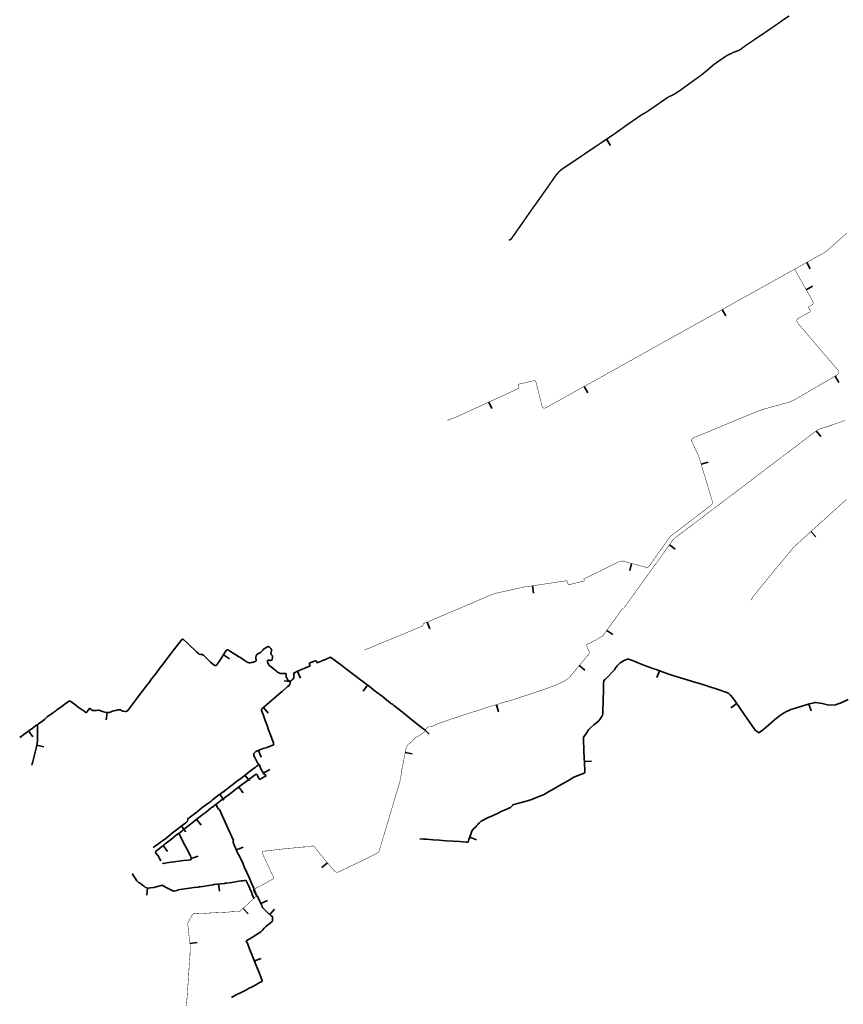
# Model space of a CAD drawing. Header units: metres. Extents: x 193790 to 208135, y 455052 to 467020.
# Tile 3 of 6: x 198092 to 200922, y 458981 to 462364. Entities that reach past the tile are written whole.
import ezdxf

# ---------------------------------------------------------------- set-up
doc = ezdxf.new("R2010")
doc.units = ezdxf.units.M
doc.layers.add('N-WE-GW-WATERGANG_A-WATERGANG-G', color=152, linetype='Continuous', lineweight=35)
doc.layers.add('N-WE-GW-WATERGANG_WATERLIJN-G', color=150, linetype='Continuous', lineweight=35)

msp = doc.modelspace()

# ---------------------------------------------------------------- linework, layer by layer
at = {"layer": 'N-WE-GW-WATERGANG_A-WATERGANG-G', "const_width": 5}
msp.add_lwpolyline([(199772.4, 461606.5), (199775.5, 461608.1), (199778.7, 461609.6), (199780.6, 461611.1), (199793.5, 461629.4), (199807.5, 461649.3), (199818.8, 461665.4), (199837.8, 461692.8), (199856, 461718.5), (199869.5, 461737.2), (199883.8, 461757.5), (199898.1, 461777.9), (199911.5, 461796.8), (199924.6, 461815.9), (199932.5, 461827.2), (199936.4, 461832.1), (199940.3, 461837), (199944.4, 461841.5), (199949.5, 461846.3), (199955.7, 461851.2), (199974.7, 461864.2), (199995.7, 461878), (200015.6, 461891.4), (200036.1, 461905.3), (200056.2, 461918.8), (200077.1, 461932.9), (200117.8, 461960.2), (200137.2, 461973.4), (200157.1, 461987.6), (200173.8, 461999.7), (200177.6, 462002.3), (200181.5, 462004.9), (200200.4, 462018.2), (200219.9, 462031.6), (200227.8, 462036.9), (200231, 462038.9), (200234.3, 462040.9), (200238.6, 462043), (200247.3, 462048.2), (200266.5, 462061.5), (200286.5, 462075.2), (200307, 462089.6), (200318.4, 462097.4), (200325.4, 462101.1), (200333.1, 462104.2), (200341.7, 462108.8), (200361.9, 462122.2), (200374.4, 462131.3), (200404.2, 462152.9), (200434.1, 462174.4), (200451.4, 462188.4), (200468.5, 462203.2), (200474.9, 462208.8), (200478.9, 462211.9), (200495.2, 462223.2), (200506.9, 462231.3), (200510.8, 462234.1), (200514.7, 462236.8), (200523.5, 462242.1), (200543.3, 462251.7), (200560.2, 462257.9), (200569, 462262.7), (200587.8, 462276.8), (200608.1, 462290.4), (200640.8, 462312.3), (200660.2, 462325.6), (200681.9, 462340.4), (200701.7, 462354), (200709.4, 462359.9), (200712.4, 462361.9), (200715.4, 462363.9), (200735.6, 462377.5)], dxfattribs=at)
at = {"layer": 'N-WE-GW-WATERGANG_WATERLIJN-G', "flags": 128}
for points in [[(200121.5, 461932.6), (200107.6, 461953.4)], [(200808.1, 461508.7), (200796, 461530.5)], [(200815.9, 461449.2), (200794.2, 461436.8)], [(200517.9, 461346.6), (200505.5, 461368.3)], [(200906.3, 461118.4), (200893.7, 461140)], [(200044, 461082.7), (200031.9, 461104.6)], [(199714.2, 461028), (199704.1, 461050.8)], [(200844.2, 460931.9), (200829, 460951.8)], [(200457.1, 460844), (200433.2, 460836.7)], [(200826.9, 460587.2), (200810, 460605.6)], [(200344.4, 460544.9), (200324.1, 460559.6)], [(200188, 460471.8), (200194.3, 460495.9)], [(199856.9, 460394.5), (199853.3, 460419.2)], [(199501.6, 460271.5), (199491.8, 460294.5)], [(200129.4, 460252), (200108.7, 460266.1)], [(198133.3, 459802.9), (198134.6, 459807.5), (198135.5, 459811.2), (198140.5, 459829.9), (198145.1, 459847.6), (198149.5, 459865.5), (198152.5, 459877.9), (198153.3, 459887.5), (198153, 459906.7), (198153.1, 459920.7), (198153.5, 459932.4), (198153.5, 459940.4), (198153.3, 459942), (198156.4, 459944.6), (198171.2, 459955.9), (198178.3, 459961.3), (198183.3, 459965.7), (198186.4, 459968.6), (198194.5, 459974.7), (198203.6, 459981), (198209.6, 459985.2), (198212.9, 459987.8), (198215.9, 459990.1), (198219.3, 459992.7), (198238, 460006.1), (198253.1, 460017.5), (198262.1, 460023.3), (198263.7, 460023.7), (198265.4, 460023), (198267.7, 460021.5), (198284.4, 460009.5), (198293.1, 460002.6), (198296.7, 460000.2), (198300.1, 459997.7), (198312.9, 459988.7), (198319.1, 459984), (198321.3, 459984.2), (198323.4, 459986.7), (198326.1, 459991.1), (198331.6, 459997.2), (198333.1, 459997.6), (198342, 459990.5), (198349.1, 459990.9), (198356, 459991.3), (198361.3, 459991.9), (198363.9, 459991.9), (198367.4, 459991.1), (198376.3, 459987.5), (198385, 459984.8), (198394.1, 459983.7), (198400.5, 459984.5), (198408.7, 459987.8), (198413.7, 459989.2), (198421.8, 459990.3), (198429.7, 459992.7), (198433.9, 459993.4), (198437.8, 459992.8), (198441.7, 459991.2), (198445.8, 459989), (198454.4, 459987.7), (198457, 459987.6), (198459.8, 459988.6), (198462.3, 459989.8), (198463.8, 459991.4), (198477.1, 460008.9), (198490.9, 460027.2), (198503.7, 460044.4), (198516.2, 460060.9), (198527, 460074.4), (198536.5, 460086.7), (198546.3, 460100.3), (198558, 460115.6), (198570.2, 460131.5), (198576.2, 460139.4), (198582.6, 460147.8), (198595.3, 460164.6), (198607.2, 460180.4), (198620.5, 460198), (198633.2, 460214.1), (198646.4, 460231.2), (198649.3, 460234.7), (198650.7, 460235.5), (198652.3, 460235.5), (198653.9, 460235.3), (198655.1, 460234.4), (198667.8, 460222.8), (198678.4, 460212.4), (198690.5, 460201.3), (198701.1, 460191.5), (198707.1, 460185.5), (198708.6, 460184.2), (198713.9, 460183.6), (198719.1, 460183.1), (198721.3, 460182.7), (198723.3, 460180.9), (198725.3, 460178.3), (198727.9, 460176), (198731.2, 460173.2), (198734.3, 460170.5), (198747.9, 460157), (198759.9, 460146.2), (198762.7, 460145.4), (198765.3, 460145.4), (198767.7, 460146.2), (198769.5, 460148), (198781.5, 460165.9), (198793.8, 460184.7), (198801.8, 460196.7), (198803.7, 460198.8), (198806.1, 460199.3), (198808.8, 460198.4), (198825.2, 460187.9), (198844, 460176.6), (198845.3, 460175.7), (198848.5, 460173.6), (198852, 460171.3), (198863.2, 460164), (198873.6, 460157), (198880.2, 460154.5), (198882.2, 460154.9), (198883.8, 460155.1), (198887.1, 460155.4), (198890.9, 460156.1), (198895.5, 460157.4), (198897.5, 460157.9), (198899.3, 460158.5), (198901.8, 460159.8), (198903.7, 460160.9), (198904.9, 460162.8), (198903.6, 460170.5), (198903.4, 460174), (198904.1, 460178.5), (198905.1, 460180.7), (198906.1, 460182.3), (198908.2, 460184), (198912.2, 460186.2), (198916.6, 460188.5), (198919.7, 460190.6), (198925.1, 460195.9), (198927.8, 460198.6), (198929, 460200), (198935.2, 460205.5), (198941, 460208.9), (198947.1, 460210.4), (198950.2, 460208.9), (198952.7, 460206.6), (198954.6, 460204.3), (198956.4, 460201.8), (198957.7, 460199), (198957.4, 460196.7), (198955.1, 460186.9), (198955.5, 460184.3), (198956.9, 460182.1), (198958, 460180.7), (198960.5, 460178.6), (198960.3, 460175.1), (198960.1, 460171.7), (198959.8, 460167.7), (198959.1, 460165.3), (198958, 460164.3), (198956.2, 460163.5), (198954.5, 460163.1), (198952.7, 460163), (198950.3, 460163.4), (198946.5, 460163.3), (198943.9, 460162.3), (198943.3, 460160.6), (198943.5, 460157.5), (198944.2, 460154.4), (198945.3, 460151.7), (198946.7, 460149.5), (198947.4, 460147.8), (198948.4, 460146.8), (198957.1, 460139.4), (198966.9, 460131.3), (198975.4, 460124.7), (198977.8, 460122.9), (198980.2, 460121.4), (198984.1, 460119.6), (198987.9, 460118.5), (198989.8, 460118.3), (199006.4, 460117.8), (199007.5, 460116.5), (199007, 460111.9), (199006.7, 460110.1), (199007.3, 460107.4), (199008.1, 460104.7), (199009.3, 460101.8), (199010.4, 460099.7), (199011.7, 460097.7), (199014.7, 460094.3), (199016.8, 460093), (199019.1, 460091.5), (199020.5, 460090.6), (199020.7, 460088.6), (199020.7, 460087), (199019.7, 460081.4), (199017.7, 460077.3), (199015.7, 460075.5), (199014.1, 460074.1), (199012.6, 460072.8), (199009.2, 460069.8), (198995, 460057.6), (198993.2, 460056.3), (198992, 460055.2), (198990.4, 460053.6), (198973.7, 460039), (198957.2, 460024.9), (198940.3, 460010.5), (198923.6, 459996.2), (198922.2, 459994.1), (198922.6, 459991.4), (198924.7, 459985.3), (198928, 459976.6), (198934.9, 459956.6), (198941.9, 459939.1), (198946.9, 459924.1), (198953.3, 459907.4), (198957.8, 459894.5), (198963, 459881.7), (198963.5, 459880.3), (198964.5, 459876.8), (198964.9, 459874.6), (198963.6, 459872.8), (198950.5, 459867.2), (198943.7, 459864.5), (198941.6, 459863.7), (198939.6, 459863.1), (198932.3, 459861.5), (198918.8, 459856.4), (198903, 459850), (198896.3, 459843.5), (198896.2, 459835), (198899.7, 459828.9), (198910.5, 459809.3), (198914.9, 459804.9), (198920.9, 459790.5), (198928.2, 459777.6), (198930, 459774.6), (198937.9, 459767), (198936.5, 459764.6), (198934.6, 459763.7), (198931.8, 459762.6), (198928.5, 459760.6), (198926.3, 459759.4), (198923.9, 459758), (198920.6, 459755.8), (198918.9, 459754.9), (198917.6, 459754.3), (198916.1, 459754.7), (198913.9, 459758.3), (198910.4, 459764.5), (198909.2, 459767.6), (198907.9, 459770.1), (198906, 459771.9), (198902.4, 459771.2), (198887.9, 459761.1), (198865.8, 459743.8), (198848.6, 459730.5), (198830.3, 459716.9), (198820.5, 459708.8), (198807.8, 459699.8), (198799.7, 459693.7), (198782.9, 459681.1), (198770.1, 459671.5), (198766.2, 459667.6), (198764.8, 459666.6), (198762.8, 459665.3), (198760.6, 459663.9), (198758.5, 459662.4), (198754.4, 459659), (198751.4, 459657), (198741.9, 459649.4), (198733.5, 459642.6), (198729, 459638.8), (198722.3, 459634.1), (198716.2, 459629.7), (198698.3, 459615.8), (198689, 459608.5), (198674.7, 459597.2), (198658.4, 459584.8), (198643.2, 459572), (198639.8, 459569), (198640.4, 459567.1), (198641.7, 459562.4), (198644.1, 459558.1), (198654.1, 459539), (198666.3, 459515.4), (198678.5, 459491.1), (198681.1, 459482.4), (198681.5, 459479.1), (198679.6, 459478), (198671.1, 459476.8), (198654.9, 459475), (198630.9, 459471.9), (198604.9, 459468.5), (198591.1, 459466.5), (198586.2, 459465.5), (198584.4, 459465.7), (198583.6, 459466.9)], [(198813.3, 460168.9), (198792.4, 460182.5)], [(199020.5, 460090.6), (199023.1, 460092.4), (199026.9, 460095.5), (199029.1, 460097.7), (199030.6, 460098.5), (199032.2, 460099.8), (199033.1, 460100.9), (199033.7, 460103), (199034.2, 460105), (199034.7, 460107.6), (199034.4, 460109.7), (199034.1, 460111.1), (199034.1, 460112.6), (199033.9, 460114.2), (199034, 460116.5), (199034.7, 460120.4), (199038, 460121.9), (199041.8, 460123.4), (199062.9, 460132.7), (199066.7, 460134.1), (199068.2, 460134.8), (199069.5, 460135.5), (199081.9, 460141), (199084.8, 460142.1), (199089.8, 460144.3), (199089.3, 460145.7), (199088.5, 460147.6), (199086.6, 460151.9), (199087.5, 460153.2), (199090.2, 460154.4), (199092.3, 460155.3), (199101.1, 460158.9), (199103.1, 460159.8), (199104.7, 460160.5), (199110.2, 460161.9), (199112.3, 460157.3), (199113.5, 460155.1), (199116.5, 460156), (199119.5, 460156.9), (199131.3, 460161.7), (199133.4, 460163.1), (199136.6, 460164.5), (199139.9, 460164.7), (199149.5, 460169), (199159.5, 460174), (199177.3, 460161.2), (199181.2, 460158.3), (199198.4, 460145.4), (199215.5, 460132.1), (199234.4, 460117.8), (199248, 460107.4), (199258, 460100), (199275.3, 460086.7), (199293.3, 460072.8), (199308, 460061.5), (199322.4, 460050.4), (199328.8, 460045.8), (199337, 460039.7), (199352.4, 460027.6), (199366.5, 460016.6), (199369.7, 460014.2), (199371.1, 460013.2), (199373.5, 460011.3), (199375.9, 460009.4), (199377, 460008.3), (199395.9, 459994.2), (199413.1, 459980.4), (199432.7, 459965), (199451, 459950.2), (199467.3, 459937.2), (199477.3, 459929.3), (199483.6, 459924.5), (199484.6, 459923.5)], [(199466.8, 459550.1), (199479.5, 459549.2), (199489.6, 459548.5), (199512.2, 459546.9), (199534.4, 459545.2), (199557.5, 459543.6), (199580.7, 459542), (199603.4, 459540.6), (199626, 459539), (199632.5, 459538.8), (199635.6, 459548), (199640, 459559), (199645.5, 459575.7), (199647.5, 459580.1), (199649.8, 459582.8), (199658.6, 459591.7), (199661.9, 459595), (199665, 459598.2), (199666.2, 459599.1), (199667.6, 459600.9), (199671.6, 459604.8), (199675.2, 459608.4), (199677.8, 459610.7), (199680.1, 459612.1), (199699.3, 459621.5), (199718.7, 459630.5), (199728.1, 459635.1), (199731.1, 459636.2), (199748.6, 459644.5), (199765.4, 459652.3), (199774.3, 459656.5), (199775.7, 459656.5), (199777.8, 459657.5), (199781.7, 459661.5), (199785.7, 459665.6), (199786.4, 459667), (199801.8, 459671.7), (199824.1, 459677.6), (199840.4, 459681.8), (199844, 459682.7), (199848.4, 459684.1), (199868.1, 459691.8), (199888.1, 459699.6), (199891.6, 459701.2), (199894.6, 459702.9), (199897.7, 459704.6), (199900.9, 459706.4), (199907, 459710.1), (199927.2, 459721.6), (199946.6, 459732.9), (199966.8, 459744.6), (199983, 459753.9), (199996.4, 459761.5), (199998.9, 459763), (200001.7, 459764.1), (200022.1, 459771.7), (200028.7, 459774), (200032.8, 459776.2), (200033.3, 459780.5), (200033.2, 459786.2), (200032.3, 459808.2), (200031.4, 459829.7), (200030.6, 459851.1), (200030.3, 459861.3), (200029.2, 459883.3), (200029.1, 459888.2), (200029, 459891), (200028.9, 459893.7), (200028.9, 459897), (200029.6, 459898.8), (200036.7, 459909.3), (200043.9, 459920.8), (200047.7, 459925.9), (200051.4, 459929.8), (200065.1, 459941.8), (200074.5, 459949.9), (200081.2, 459955.9), (200084.9, 459959.9), (200087.2, 459963.2), (200092.5, 459970.4), (200094.8, 459974.7), (200095, 459979), (200095.8, 460001.5), (200096.1, 460012.3), (200096.7, 460033.8), (200097.3, 460054.3), (200097.4, 460059.6), (200097.6, 460062.6), (200097.7, 460065.5), (200097.6, 460067.4), (200097.6, 460071.5), (200098.2, 460085.8), (200098.2, 460087.4), (200098.3, 460088.7), (200098.7, 460090.8), (200099.4, 460092.8), (200101, 460095.7), (200103.2, 460097.4), (200136.2, 460132.3), (200138, 460135.5), (200140.1, 460138.5), (200142, 460141.1), (200144.3, 460144.2), (200155, 460154.5), (200169.1, 460162.2), (200176.8, 460165.9), (200179.7, 460167.1), (200183.4, 460167.1), (200197.3, 460162.1), (200208.7, 460157.8), (200213.7, 460155.9), (200218.8, 460153.9), (200242.6, 460144.8), (200267, 460135.7), (200282.2, 460130.1), (200297.3, 460124.6), (200318.4, 460117), (200336.5, 460111.1), (200362.9, 460102.9), (200388.4, 460095.2), (200415.2, 460086.7), (200435.1, 460080.9), (200452.9, 460075.1), (200458, 460073.5), (200463.6, 460071.8), (200488.2, 460064.1), (200522, 460053.1), (200528.3, 460049.7), (200533.5, 460044.9), (200541, 460035.8), (200550, 460022.9), (200552.4, 460019.3), (200554.8, 460015.9), (200567.7, 459997.2), (200582.6, 459975.8), (200598.6, 459952.9), (200614.3, 459930.4), (200619.1, 459923.6), (200625.2, 459918.6), (200631.4, 459913.7), (200648.1, 459927.1), (200666, 459941.8), (200684.1, 459957.1), (200702.3, 459972), (200708.8, 459976.9), (200715.8, 459981.4), (200720.4, 459983.9), (200724.3, 459985.9), (200726.7, 459987.3), (200729.5, 459988.6), (200730.2, 459989), (200734.2, 459990.8), (200741.8, 459994), (200756.9, 459999), (200782.8, 460006.8), (200805.7, 460013.8), (200816.2, 460016.6), (200820.5, 460017.3), (200824.3, 460017.9), (200825.8, 460017.8), (200849.6, 460015.3), (200872.5, 460009.1), (200894.8, 460010.1), (200916.8, 460018), (200938.7, 460028.4)], [(200033.7, 460129.5), (200014.7, 460145.7)], [(199056.4, 460102.5), (199046.4, 460125.4)], [(200281.3, 460103.8), (200289.9, 460127.3)], [(199001.1, 460092.9), (199020.5, 460090.6)], [(199271.9, 460057.7), (199287.2, 460077.5)], [(199736.8, 459986.7), (199730.6, 460010.9)], [(200535.1, 460000.4), (200555.6, 460014.7)], [(200810.8, 459989.2), (200803.5, 460013.1)], [(198389.3, 459959.1), (198392.4, 459983.9)], [(198945.7, 459982.2), (198929.4, 460001.1)], [(198092, 459898.3), (198106.2, 459908.5), (198122.9, 459920.9), (198139.6, 459933), (198149, 459939.9), (198152.1, 459941.3), (198153.3, 459942)], [(198137.3, 459900.4), (198122.4, 459920.5)], [(199498.7, 459910.1), (199484.6, 459923.5)], [(198175.2, 459865.5), (198151, 459871.4)], [(198921.7, 459830.6), (198912.4, 459853.8)], [(199440.9, 459841.6), (199416.3, 459846.4)], [(198550.1, 459520.4), (198563, 459529.4), (198565.2, 459530.9), (198578.8, 459541.1), (198593.9, 459551.6), (198609.8, 459564.3), (198621.5, 459573.6), (198654.9, 459598.7), (198662.5, 459605.2), (198667.6, 459609.1), (198668.3, 459610.8), (198669.7, 459617.5), (198670.1, 459619.1), (198678.8, 459625.5), (198701.2, 459643.1), (198718.3, 459656.4), (198730.7, 459666.1), (198738, 459670.8), (198740.2, 459672.4), (198741.3, 459673.3), (198742.5, 459674.1), (198743.9, 459674.9), (198749.4, 459679.2), (198754.5, 459683.5), (198774.9, 459699.7), (198794.8, 459713.2), (198805, 459721.7), (198811.9, 459726.6), (198813.2, 459727.6), (198815.4, 459730.3), (198816.6, 459731), (198819.2, 459732.8), (198830, 459741.5), (198836.8, 459746.6), (198844.8, 459752.3), (198850.8, 459756.5), (198874.2, 459775.7), (198885.3, 459783.6), (198894.9, 459792), (198900.8, 459795.3), (198904.6, 459798), (198908.3, 459800.8), (198910.9, 459802.8), (198914.9, 459804.9)], [(200057, 459816.4), (200032, 459815.4)], [(198881.7, 459749.5), (198865.8, 459768.8)], [(198951.3, 459787.8), (198929.8, 459775)], [(198793.6, 459682.2), (198779.6, 459702.9)], [(198860.1, 459707.9), (198845.1, 459728)], [(198819.7, 459004.5), (198833.7, 459012.4), (198842.4, 459017.1), (198850.8, 459021.1), (198863.9, 459027.5), (198870.7, 459031.5), (198874.6, 459033.4), (198878.2, 459035.3), (198890.3, 459041.9), (198905.8, 459049.9), (198909.4, 459051.9), (198913, 459054), (198924.2, 459059.8), (198925.5, 459061.4), (198924.8, 459063.2), (198921.9, 459070.9), (198921, 459074.3), (198914.2, 459090.7), (198908, 459106.8), (198899.8, 459126.4), (198893, 459143.7), (198889.3, 459152.9), (198883.1, 459168.3), (198874.3, 459191.2), (198871.6, 459196.4), (198869.9, 459198.8), (198872.2, 459200.5), (198891.7, 459212.6), (198907.6, 459222.9), (198920.1, 459230.8), (198926, 459236.3), (198932.2, 459243.5), (198937.9, 459249), (198952.8, 459260.7), (198960.1, 459267.3), (198960.3, 459275), (198960.5, 459282.8), (198956.5, 459285.5), (198944.2, 459295.9), (198937.4, 459302.7), (198930.4, 459309.8), (198926.1, 459314), (198924.9, 459316.7), (198923.5, 459320.4), (198917.4, 459334.5), (198910.7, 459349.5), (198908.5, 459352.7), (198906.6, 459353.9), (198904.4, 459356.4), (198900, 459365.4), (198896.2, 459373.7), (198896.5, 459376.1), (198896.7, 459378.1), (198896.9, 459380.2), (198888.9, 459397.9), (198879.1, 459419.4), (198872.6, 459433.9), (198863.4, 459454), (198858.3, 459465.8), (198848.1, 459488.1), (198843.4, 459496.6), (198840.5, 459502.3), (198837.7, 459508), (198837.1, 459510), (198834.6, 459516.1), (198828.6, 459529.8), (198824.9, 459538.2), (198824.5, 459540.6), (198825.3, 459542.4), (198826.2, 459543.9), (198802.4, 459597.2), (198778.7, 459650.3), (198776.5, 459652.1), (198773.5, 459652.7), (198771.2, 459657.2), (198769.4, 459660.9), (198766.8, 459666.3), (198766.2, 459667.6)], [(198715.3, 459597.3), (198699.9, 459617)], [(198576.5, 459474.7), (198572.7, 459482), (198568, 459491.8), (198560.8, 459499.6), (198558.7, 459503.5), (198559.8, 459507.8), (198572.4, 459517.2), (198578.7, 459522.2), (198596.8, 459535.9), (198614.7, 459549.5), (198617.7, 459552.5), (198619.1, 459554.4), (198620.8, 459555.8), (198624, 459558.1), (198631.2, 459563.3), (198632.9, 459564.9), (198634.6, 459565.9), (198638.6, 459568.3), (198639.8, 459569)], [(198663.1, 459573.6), (198648.1, 459593.5)], [(199661.9, 459546.4), (199638.6, 459555.6)], [(198599.8, 459506.8), (198584.6, 459526.7)], [(198859.5, 459521.4), (198836.4, 459511.8)], [(198705, 459490), (198681, 459482.9)], [(199130.1, 459451.5), (199149.3, 459467.5)], [(198480.8, 459430.6), (198480.1, 459429.1), (198480.8, 459427), (198485.2, 459419.3), (198488.3, 459414.2), (198492, 459408.9), (198494.1, 459406.1), (198496.6, 459403.2), (198500.7, 459399.8), (198505.4, 459397.1), (198513.9, 459391), (198520.2, 459386.5), (198521.6, 459385.3), (198524.2, 459383.1), (198528.7, 459381.6), (198535.7, 459380.7), (198541.9, 459381.3), (198552.6, 459383.2), (198561.1, 459385), (198577.6, 459389.9), (198579.8, 459390.4), (198599.7, 459380.3), (198620.4, 459369.6), (198622.2, 459369.6), (198626.9, 459370.8), (198632, 459372.7), (198637.5, 459374.6), (198643.4, 459375.8), (198667, 459378.9), (198691.1, 459382.2), (198705.6, 459384.4), (198708.2, 459384.7), (198710.7, 459385), (198721, 459386.1), (198741.9, 459389.6), (198756.6, 459392.1), (198759.5, 459392.6), (198780.6, 459395.2), (198795.8, 459397), (198799.3, 459397.4), (198802.7, 459397.9), (198820.3, 459400.1), (198845, 459403.9), (198853.1, 459405.1), (198858.5, 459406), (198863.9, 459406.8), (198867.9, 459406.9), (198869.8, 459406.5), (198870.9, 459405.1), (198872.7, 459401.3), (198879.1, 459386.8), (198882.6, 459379), (198884.1, 459375.6), (198885.7, 459372.2), (198888, 459366.3), (198892.3, 459355.7), (198896, 459346.7), (198896.6, 459345.4)], [(198778.3, 459369.7), (198775.2, 459394.5)], [(198528.3, 459356.4), (198531.5, 459381.2)], [(198943.2, 459337.7), (198920.3, 459327.8)], [(198876.4, 459292.6), (198859.6, 459311.1)], [(198967.8, 459308.7), (198951.7, 459289.5)], [(198701.6, 459193.4), (198676.9, 459189.9)], [(198921.6, 459139.3), (198898.3, 459130.2)]]:
    msp.add_lwpolyline(points, dxfattribs=at)
at = {"layer": 'N-WE-GW-WATERGANG_WATERLIJN-G', "const_width": 1.5, "flags": 128}
for points in [[(199561, 460987.6), (199577.7, 460994), (199594.2, 461000.3), (199599.3, 461002.6), (199608.3, 461006.8), (199629.9, 461016.7), (199649, 461025.4), (199669.6, 461034.8), (199673.4, 461036.5), (199677, 461038.1), (199681.7, 461040.6), (199687.8, 461043.3), (199698.1, 461048.1), (199721.8, 461058.7), (199745.8, 461069.7), (199763.8, 461078), (199786.2, 461088.3), (199805.9, 461097.3), (199807.2, 461097.9), (199805.9, 461108.2), (199805.3, 461111.6), (199807.4, 461112.2), (199809.6, 461112.7), (199810.9, 461113.3), (199834.2, 461118.5), (199857.9, 461123.9), (199861.3, 461124.2), (199863.5, 461122.1), (199865, 461120.7), (199865.8, 461119), (199867.5, 461112.6), (199873.3, 461090.2), (199879.1, 461066.8), (199884.4, 461045.8), (199886.4, 461037.1), (199887.7, 461033.6), (199892, 461029.8), (199897.2, 461030.1), (199900.6, 461031.7), (199903.5, 461033.1), (199928.9, 461047.3), (199949.3, 461058.6), (199970.6, 461070.5), (199993.1, 461083), (199996.6, 461085), (200000.2, 461087), (200019.5, 461097.8), (200038.6, 461108.3), (200057.5, 461118.8), (200077.2, 461129.7), (200097.4, 461140.9), (200116.2, 461151.8), (200128.9, 461158.5), (200132.5, 461160.5), (200135.7, 461162.3), (200137.2, 461163.1), (200159.7, 461175.6), (200179, 461186.4), (200197.2, 461196.5), (200198.9, 461197.5), (200202, 461199.3), (200205.2, 461201.1), (200206.9, 461202.1), (200218.2, 461208.3), (200229.7, 461214.6), (200231.2, 461215.5), (200234.5, 461217.4), (200237.8, 461219.2), (200239.5, 461220.3), (200257.1, 461230), (200271.8, 461238.3), (200286.4, 461246.5), (200306.1, 461257.4), (200319.5, 461265), (200339.6, 461276.2), (200358.2, 461286.5), (200376.3, 461296.5), (200379.2, 461298), (200400.1, 461309.6), (200421, 461321.2), (200440.6, 461332.4), (200478.1, 461353.1), (200504.5, 461367.7), (200522.9, 461378.2), (200531.2, 461382.6), (200539.3, 461387.1), (200541, 461388.3), (200547.7, 461392), (200554.3, 461395.7), (200556.2, 461396.7), (200579.4, 461409.8), (200602.9, 461422.6), (200621.9, 461433.1), (200623.4, 461433.9), (200626.7, 461435.8), (200630, 461437.7), (200654.4, 461451.3), (200676.7, 461463.8), (200713.7, 461484.4), (200741.3, 461499.9), (200748.9, 461504.2), (200754.8, 461507.4), (200756.1, 461508), (200775, 461518.9), (200796.9, 461531), (200825.1, 461546.7), (200833.2, 461551.2), (200837.6, 461553.6), (200842, 461556), (200846, 461557.9), (200859.1, 461565.7), (200880.1, 461583.2), (200898, 461599.4), (200916.6, 461615.8), (200934.9, 461632)], [(199276.1, 460198.9), (199280.6, 460200.5), (199285, 460202.2), (199289.5, 460203.9), (199292.6, 460204.8), (199314.7, 460214.4), (199335.8, 460223), (199347.6, 460228.1), (199357.9, 460232.3), (199380.9, 460241.9), (199401.5, 460250.1), (199424.6, 460259.6), (199446.6, 460268.9), (199468.9, 460278), (199472.7, 460279.5), (199475.5, 460280.9), (199477.4, 460283.2), (199478.2, 460287.4), (199479.4, 460289.1), (199481, 460290.2), (199488.3, 460293.1), (199510.5, 460302.4), (199532.2, 460311.7), (199553.3, 460320.7), (199573.3, 460329.2), (199594.4, 460338.1), (199615.6, 460347.1), (199637.4, 460356.5), (199657.9, 460365.3), (199670.4, 460370.6), (199690.8, 460379.4), (199704.4, 460385.1), (199707.4, 460386.3), (199710.8, 460387.7), (199714.1, 460389.1), (199716.6, 460389.9), (199719.8, 460391), (199723.8, 460392.5), (199726.8, 460393.4), (199731.2, 460394.5), (199748.8, 460398.3), (199763.6, 460401.7), (199788, 460407.1), (199796.7, 460408.9), (199798.8, 460409.3), (199823.6, 460414.9), (199897.5, 460425.8), (199971.6, 460436.8), (199973.3, 460433.6), (199975.7, 460426.7), (199976.9, 460424.1), (199978.7, 460423.1), (200029.5, 460435.5), (200031.8, 460436.2), (200030.4, 460443), (200050.7, 460452.8), (200069.8, 460462.3), (200092, 460473.2), (200110, 460482.1), (200129.4, 460491.5), (200148.7, 460500.8), (200154, 460503.1), (200158.7, 460504.3), (200164, 460504.4), (200188.8, 460497.4), (200211.7, 460491.4), (200233, 460485.6), (200247.2, 460482.3), (200248.8, 460482.4), (200250.3, 460483), (200253.4, 460486), (200256.5, 460488.9), (200257.9, 460491.1), (200259.9, 460494.2), (200272.7, 460512.4), (200285.5, 460530.5), (200298.4, 460548.3), (200310.7, 460566), (200322.7, 460583.1), (200325.9, 460587.5), (200327.1, 460588.9), (200331.3, 460592.1), (200335.5, 460595.4), (200337.8, 460597), (200340.8, 460599.3), (200346.8, 460604), (200358.2, 460612.6), (200375.2, 460625.9), (200394.1, 460640.4), (200411.4, 460653.4), (200427.8, 460665.9), (200444.2, 460678.5), (200461.1, 460691.2), (200469.5, 460698.1), (200472.1, 460701.7), (200472.7, 460706.5), (200472.3, 460708.1), (200466.2, 460727.8), (200458.9, 460751.9), (200451.8, 460776.2), (200437.8, 460821.8), (200430.2, 460846.6), (200427.2, 460856.7), (200426.6, 460858.3), (200425.4, 460862.4), (200424.1, 460866.4), (200423.2, 460868.4), (200409.4, 460897.5), (200402.8, 460911.7), (200400.5, 460918.5), (200401.3, 460922.9), (200405, 460926.6), (200406.4, 460927.6), (200410.3, 460929.4), (200414.3, 460931.1), (200415.8, 460931.4), (200441.7, 460941.9), (200459.9, 460949.3), (200478.9, 460957.5), (200504.8, 460968.2), (200527.1, 460977.5), (200550.7, 460987.4), (200574.8, 460997.3), (200586.3, 461001.8), (200587.7, 461002.5), (200591.7, 461004.2), (200595.7, 461005.9), (200597.4, 461006.5), (200609.4, 461011.5), (200620.8, 461016.5), (200624.7, 461018), (200628.7, 461019.5), (200630.6, 461020.3), (200653.5, 461027.8), (200679.2, 461034.9), (200705.1, 461042), (200723.9, 461047.1), (200735.3, 461050), (200737.1, 461051), (200742.9, 461053.4), (200748.7, 461055.7), (200750.4, 461056.4), (200773.7, 461069.9), (200800, 461085.2), (200821.5, 461097.7), (200843.1, 461110.5), (200844.5, 461111.4), (200849.8, 461114.5), (200855.2, 461117.7), (200856.7, 461118.2), (200879.2, 461131.6), (200899, 461143.1), (200903, 461146), (200905.6, 461150.2), (200905.2, 461157.6), (200892, 461173.4), (200877, 461191), (200860.6, 461210.1), (200844.1, 461229.5), (200827.8, 461248.7), (200798.1, 461283.4), (200775, 461310.5), (200766.7, 461320.5), (200763.9, 461324.4), (200762.3, 461327.7), (200761.9, 461330.5), (200762.6, 461333.7), (200764.3, 461335.8), (200766.9, 461338.4), (200770.5, 461340.4), (200774.2, 461342.4), (200776.6, 461343.7), (200778.9, 461345), (200796, 461354.4), (200808.7, 461361.4), (200809.1, 461363), (200805.5, 461369.8), (200801.7, 461376.9), (200803.6, 461378.3), (200814.4, 461384.7), (200817.8, 461389.3), (200817.8, 461393.9), (200816.1, 461398.4), (200807, 461414.5), (200796.3, 461433.2), (200785.5, 461452.2), (200775.3, 461470.2), (200765.3, 461488.1), (200759.4, 461498.4), (200758, 461501.5), (200756.5, 461504.1), (200754.8, 461507.4)], [(198664.4, 458975.6), (198665.6, 458986.9), (198667.4, 459007.7), (198668, 459017.7), (198669.8, 459043.1), (198671.5, 459068.4), (198672.7, 459088.5), (198672.7, 459090.5), (198672.8, 459092.2), (198673.2, 459094.6), (198674.2, 459110.6), (198675.7, 459133.8), (198676.3, 459141.9), (198677.2, 459151.6), (198677.2, 459157.2), (198677.9, 459174.3), (198677.4, 459186.5), (198676.6, 459191.8), (198675.9, 459197.1), (198675, 459204), (198672.8, 459227), (198670.3, 459248.7), (198669.4, 459256.1), (198669.7, 459259.6), (198670.4, 459262.3), (198680.9, 459281.9), (198684.8, 459288.7), (198687.1, 459291.1), (198690.6, 459293), (198695.8, 459292.5), (198721.4, 459293.5), (198742.4, 459294.9), (198762.4, 459295.9), (198779.7, 459296.7), (198786.4, 459297.1), (198795.1, 459297.4), (198801, 459297.7), (198807.2, 459298), (198809.1, 459298.3), (198812, 459298.6), (198815.6, 459298.9), (198821.9, 459299.6), (198824.8, 459299.7), (198826.3, 459299.7), (198828.8, 459299.8), (198844.2, 459300.6), (198847, 459300.9), (198848.7, 459301.7), (198852.2, 459304.5), (198865.8, 459316.8), (198879.1, 459329.4), (198886.5, 459335.9), (198893.1, 459342.3), (198895.4, 459344.7), (198896.6, 459345.4), (198899, 459348.2), (198900.7, 459349.4), (198902.5, 459350.6), (198904.4, 459351.9), (198905.5, 459352.9), (198906.6, 459353.9), (198907.8, 459355.9), (198907.4, 459360), (198900.2, 459373.5), (198900.4, 459375.3), (198900.8, 459377.3), (198901.5, 459379.2), (198902.8, 459380), (198920.7, 459388.8), (198939.9, 459399.6), (198955.4, 459408.2), (198960.9, 459411.2), (198963.9, 459414), (198965, 459415), (198964.9, 459416.7), (198960.2, 459425), (198951.1, 459445.6), (198943.2, 459462.5), (198942.2, 459464.7), (198941.6, 459466.1), (198932.5, 459485.3), (198924.7, 459502.7), (198924.9, 459505.7), (198927.7, 459507.2), (198931, 459507.7), (198932.9, 459507.6), (198936.7, 459508), (198940.6, 459508.5), (198958.1, 459510.5), (198977.5, 459513.1), (198998.3, 459515.2), (199013.9, 459517), (199030.7, 459518.3), (199037.9, 459519.2), (199044.8, 459520), (199061.3, 459521.5), (199063.1, 459521.7), (199064.8, 459521.9), (199071.2, 459521.9), (199090.2, 459524.2), (199097.2, 459525.4), (199100.7, 459525.6), (199104.5, 459523), (199117.1, 459506.5), (199130.1, 459490.4), (199142.8, 459475.3), (199153.4, 459462.6), (199168.3, 459444.5), (199172.1, 459440.6), (199174.5, 459438.2), (199179.4, 459435.2), (199181.4, 459434.9), (199185.5, 459435.2), (199202, 459443.3), (199218.2, 459450.7), (199231.3, 459457.1), (199251.8, 459466.8), (199271, 459476.2), (199280.9, 459481), (199301.2, 459491.5), (199316.5, 459498.9), (199321.2, 459501.3), (199324.8, 459503.5), (199326.9, 459507.1), (199327.9, 459510.7), (199331.8, 459523.8), (199337.6, 459543.1), (199342.8, 459561), (199348.2, 459579), (199352.3, 459592.3), (199354.5, 459600), (199360.8, 459621.2), (199365.9, 459638.5), (199371.8, 459658.1), (199376.9, 459675.8), (199379.1, 459683.9), (199380.2, 459687.3), (199386.3, 459706.6), (199390.5, 459720.4), (199391.6, 459723.4), (199392.1, 459725.6), (199392.6, 459727.1), (199393.5, 459729.8), (199395, 459734.6), (199396.1, 459738.4), (199396.6, 459739.7), (199396.9, 459741.1), (199398.1, 459746.2), (199399.4, 459752.3), (199400.7, 459758.6), (199400.8, 459760.1), (199401.1, 459761.8), (199401.3, 459763.3), (199401.7, 459765.2), (199404.9, 459784.1), (199405.3, 459787.3), (199405.3, 459789.5), (199405.5, 459791.8), (199406.3, 459795.6), (199407.2, 459799.8), (199411.5, 459821.2), (199416, 459844.5), (199418.3, 459856.1), (199421, 459864.5), (199425.2, 459872.7), (199429.5, 459876.7), (199434, 459879.8), (199437.3, 459882.6), (199440.8, 459885.6), (199444.8, 459890.4), (199451.1, 459896.4), (199469.9, 459908.2), (199481.7, 459916.6), (199483, 459917.8), (199484.2, 459919.3), (199484.9, 459921.2), (199484.6, 459923.5), (199486.7, 459925.9), (199488, 459927.4), (199489.7, 459929.6), (199491.1, 459931.1), (199493.7, 459933.4), (199495.5, 459934.3), (199497.5, 459935), (199501.3, 459935), (199504.8, 459934.6), (199507.5, 459935.3), (199510.7, 459936.7), (199512.4, 459937.6), (199516.4, 459939.7), (199520.3, 459941.7), (199522.9, 459943.1), (199542.6, 459950.1), (199562.6, 459957.2), (199574.9, 459961.9), (199593, 459967.3), (199612.5, 459974), (199629.2, 459979.2), (199645.9, 459984.8), (199664.2, 459989.9), (199676.8, 459994.3), (199707.8, 460005), (199733.6, 460011.7), (199751.6, 460018.3), (199768.7, 460022.3), (199790.5, 460029.2), (199799.2, 460032), (199821.3, 460039.6), (199832.2, 460042.7), (199856.9, 460051.3), (199880.3, 460058.8), (199903.9, 460067.1), (199924.8, 460074.8), (199933.8, 460078.2), (199937.9, 460080), (199940.9, 460081.1), (199944, 460082.6), (199947.1, 460084.1), (199950.1, 460085.9), (199955.4, 460087.9), (199964.1, 460092.5), (199970.4, 460097), (199975.2, 460099.9), (199983.7, 460107.7), (199989.9, 460115.4), (199993.1, 460119.1), (200008.2, 460138), (200026.3, 460159.5), (200040.7, 460176.9), (200046.2, 460182.9), (200048.3, 460184.9), (200049.6, 460187), (200050.2, 460189.1), (200049.7, 460190.9), (200045.6, 460200.3), (200042.1, 460208.4), (200040.9, 460211.3), (200039.4, 460214.3), (200039.1, 460216.2), (200040.7, 460217.5), (200041.9, 460218.4), (200042.6, 460218.7), (200061.7, 460228.4), (200081, 460238.2), (200084.3, 460240.9), (200094.1, 460246.4), (200099.5, 460252.9), (200107.1, 460263.7), (200114.4, 460274.3), (200126.5, 460290.2), (200132.5, 460298.2), (200133.4, 460299.5), (200134.4, 460300.8), (200140, 460309.2), (200144.7, 460315.9), (200148.9, 460321.8), (200151.4, 460325.6), (200157.2, 460333.4), (200159.1, 460335.4), (200162.7, 460338.9), (200166.8, 460342.8), (200169, 460344.8), (200175.6, 460353.5), (200179.8, 460359.2), (200186.4, 460368.6), (200187.3, 460369.9), (200188.7, 460371.7), (200190.4, 460374.1), (200203.2, 460392), (200217.5, 460411.9), (200228.8, 460427.5), (200239.3, 460442), (200248.8, 460455.3), (200261.7, 460473.1), (200262.6, 460474.2), (200264.5, 460476.9), (200266.4, 460479.6), (200268.2, 460481.9), (200281, 460499.6), (200293.4, 460517), (200305.3, 460533.6), (200317.4, 460550.3), (200329.5, 460566.9), (200335.5, 460575.8), (200337.6, 460578.3), (200340.5, 460580.8), (200343.4, 460583.3), (200346, 460585.5), (200362, 460597.6), (200381.9, 460612.8), (200400.3, 460626.7), (200416.5, 460639), (200432.6, 460651), (200448, 460662.8), (200463.7, 460675), (200480.9, 460687.8), (200497.2, 460700.2), (200514.4, 460713.2), (200531.2, 460725.8), (200547.2, 460738), (200562.3, 460749.2), (200578, 460761.3), (200591.7, 460771.5), (200615, 460789.5), (200635.5, 460805), (200645.2, 460812.4), (200646.7, 460813.5), (200650.7, 460816.6), (200654.7, 460819.6), (200656.6, 460821.2), (200673, 460833.5), (200688.6, 460845.5), (200705.1, 460857.9), (200721.1, 460870), (200738.4, 460882.8), (200752.2, 460893.4), (200767.5, 460904.9), (200782.1, 460916.2), (200805.7, 460934.1), (200817.8, 460943.2), (200829.6, 460952.3), (200832.8, 460954.6), (200842.9, 460959), (200860.3, 460964.3), (200895.5, 460976.1), (200915.8, 460983.1), (200928, 460987.4)], [(200605.1, 460369.8), (200608.8, 460377.6), (200610.7, 460380.7), (200623.6, 460396.9), (200631.1, 460406.1), (200634.4, 460410.4), (200637.3, 460414.1), (200638.8, 460415.8), (200654.3, 460434.3), (200656.2, 460436.8), (200660.8, 460442.5), (200665.8, 460448.7), (200680.9, 460467.1), (200696.6, 460486), (200707.9, 460499.8), (200711.4, 460504.1), (200714.7, 460508), (200715.9, 460509.5), (200730.8, 460527.1), (200745, 460544.3), (200746.7, 460546.4), (200750.1, 460550.1), (200753.5, 460553.8), (200754.5, 460554.9), (200769.8, 460569.1), (200788.6, 460586.3), (200804.8, 460600.8), (200809, 460604.6), (200812.7, 460608), (200813.7, 460609), (200830.5, 460623.9), (200845.8, 460637.9), (200847.8, 460639.8), (200851.6, 460643.1), (200855.4, 460646.5), (200856.8, 460647.8), (200873.2, 460662.5), (200889.8, 460677.4), (200904, 460690.4), (200905.3, 460691.6), (200909, 460694.9), (200912.6, 460698.3), (200915.1, 460700.5), (200932.2, 460715.8)]]:
    msp.add_lwpolyline(points, dxfattribs=at)

doc.saveas('drawing.dxf')
